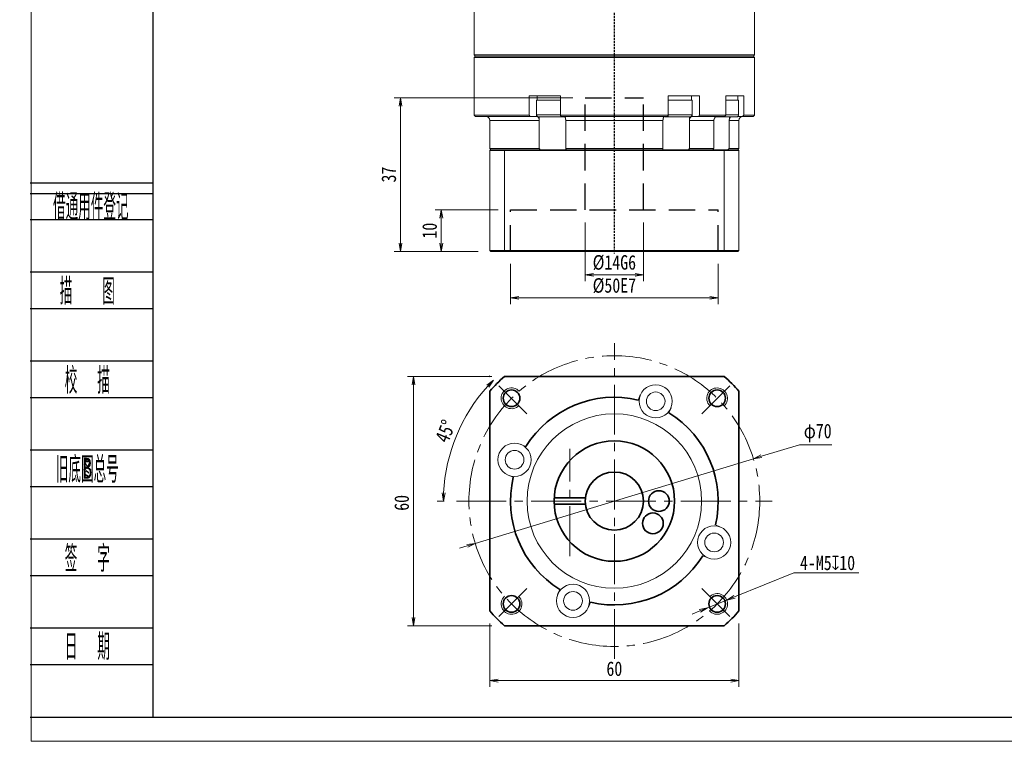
# Model space of a CAD drawing. Header units: millimetres. Extents: x -4 to 491, y -17 to 331.
# Tile 1 of 7: x -4 to 233, y -17 to 157. Entities that reach past the tile are written whole.
import ezdxf
from ezdxf.enums import TextEntityAlignment as Align

# ---------------------------------------------------------------- set-up
doc = ezdxf.new("R2010")
doc.units = ezdxf.units.MM
for name, pattern in [('DASHED', [0.75, 0.5, -0.25]), ('DASHED2', [9.525, 6.35, -3.175]), ('点画线', [18, 12, -2, 2, -2])]:
    doc.linetypes.add(name, pattern=pattern)
for name, color, linetype in [('2细线层', 4, 'Continuous'), ('4虚线层', 6, 'DASHED2'), ('6文字层', 3, 'Continuous')]:
    doc.layers.add(name, color=color, linetype=linetype)
for name, color, linetype, lineweight in [('EB0_1', 7, 'Continuous', 35), ('中心线层', 1, '点画线', 18), ('图框_外框线', 7, 'Continuous', 18), ('尺寸线层', 3, 'Continuous', 18), ('粗实线层', 7, 'Continuous', 35), ('细实线层', 7, 'Continuous', 18)]:
    doc.layers.add(name, color=color, linetype=linetype, lineweight=lineweight)
doc.styles.add('PC_TEXTSTYLE', font='ISOCP.SHX', dxfattribs={"width": 0.707, "bigfont": 'GBCBIG.SHX'})
doc.styles.get("Standard").update_dxf_attribs({"font": 'SimSun.ttf'})
doc.styles.add('宋体', font='SimSun.ttf', dxfattribs={"width": 0.8})
doc.dimstyles.new('A水平标注$0', dxfattribs={"dimtxt": 3.5, "dimasz": 2, "dimexe": 1.5, "dimexo": 3, "dimgap": 1.1, "dimtad": 1, "dimtoh": 1, "dimdec": 4, "dimdsep": 46, "dimtxsty": '宋体', "dimblk": 'OPEN', "dimcen": 3, "dimclrd": 3, "dimclre": 3, "dimclrt": 6, "dimadec": 0, "dimazin": 0, "dimtm": 1e-09, "dimtfac": 1, "dimtdec": 4, "dimtix": 1, "dimtmove": 0, "dimatfit": 3, "dimldrblk": 'OPEN', "dimfxl": 0, "dimlwd": 13, "dimlwe": 13, "dimarcsym": 0})
doc.dimstyles.new('D直径标注φ25', dxfattribs={"dimtxt": 3.5, "dimasz": 2, "dimexe": 1, "dimexo": 3, "dimtad": 1, "dimtoh": 1, "dimdec": 1, "dimdsep": 46, "dimtxsty": '宋体', "dimblk": 'OPEN', "dimcen": 3, "dimclrd": 3, "dimclre": 3, "dimclrt": 130, "dimadec": 0, "dimazin": 0, "dimtm": 1e-09, "dimtfac": 1, "dimtdec": 1, "dimtmove": 0, "dimatfit": 0, "dimldrblk": 'OPEN', "dimfxl": 0, "dimlwd": 13, "dimlwe": 13, "dimarcsym": 0})
doc.dimstyles.new('螺孔(M8-7H)', dxfattribs={"dimtxt": 3.5, "dimasz": 2, "dimexe": 1.25, "dimexo": 3, "dimtad": 1, "dimtoh": 1, "dimdec": 4, "dimdsep": 46, "dimtxsty": '宋体', "dimblk": 'OPEN', "dimcen": 3, "dimclrd": 3, "dimclre": 3, "dimclrt": 2, "dimadec": 0, "dimazin": 0, "dimtm": 1e-09, "dimtfac": 1, "dimtdec": 4, "dimtmove": 0, "dimatfit": 3, "dimldrblk": 'OPEN', "dimfxl": 0, "dimlwd": 9, "dimlwe": 9, "dimarcsym": 0})

# ---------------------------------------------------------------- blocks, each defined once
blk = doc.blocks.new('_Open')
at = {"color": 0, "linetype": 'ByBlock', "lineweight": -2}
for p, q in [((-1, 0.17), (0, 0)), ((-1, -0.17), (0, 0)), ((0, 0), (-1, 0))]:
    blk.add_line(p, q, dxfattribs=at)
blk = doc.blocks.new('*D37')
at = {"layer": 'Defpoints', "color": 0, "transparency": 16777216}
for p in [(112.68, 71.16), (90.81, 11.16), (112.68, 11.16)]:
    blk.add_point(p, dxfattribs=at)
at = {"layer": '尺寸线层', "color": 3, "lineweight": 13, "transparency": 16777216}
for p, q in [((109.68, 71.16), (89.31, 71.16)), ((90.81, 69.16), (90.81, 13.16)), ((109.68, 11.16), (89.31, 11.16))]:
    blk.add_line(p, q, dxfattribs=at)
at = {"layer": '尺寸线层', "color": 3, "lineweight": 13, "transparency": 16777216, "xscale": 2, "yscale": 2, "zscale": 2}
for p, rotation in [((90.81, 71.16), 90), ((90.81, 11.16), 270)]:
    blk.add_blockref('_Open', p, dxfattribs=dict(at, rotation=rotation))
at = {"layer": '尺寸线层', "color": 6, "transparency": 16777216, "insert": (87.96, 40.73), "char_height": 3.5, "attachment_point": 5, "rotation": 90, "style": '宋体', "bg_fill": 3, "box_fill_scale": 1.1, "bg_fill_color": 256, "bg_fill_true_color": 13158600, "bg_fill_transparency": 0}
blk.add_mtext('60', dxfattribs=at)
blk = doc.blocks.new('*D38')
at = {"layer": 'Defpoints', "color": 0, "transparency": 16777216}
for p in [(111.36, 68.93), (103.5, 61.73), (118.1, 62.2), (101.14, 41.16), (177.14, 41.16)]:
    blk.add_point(p, dxfattribs=at)
at = {"layer": '尺寸线层', "color": 3, "lineweight": 13, "transparency": 16777216}
for p, q in [((109.24, 71.05), (108.98, 71.31)), ((98.14, 41.16), (96.49, 41.16))]:
    blk.add_line(p, q, dxfattribs=at)
blk.add_arc((139.14, 41.16), 41.15, 137.7852, 177.2148, dxfattribs=at)
at = {"layer": '尺寸线层', "color": 3, "lineweight": 13, "transparency": 16777216, "xscale": 2, "yscale": 2, "zscale": 2}
for p, rotation in [((110.04, 70.25), 46.392616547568), ((97.99, 41.16), 268.6073834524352)]:
    blk.add_blockref('_Open', p, dxfattribs=dict(at, rotation=rotation))
at = {"layer": '尺寸线层', "color": 6, "transparency": 16777216, "insert": (98.49, 57.99), "char_height": 3.5, "attachment_point": 5, "rotation": 67.5, "style": '宋体', "bg_fill": 3, "box_fill_scale": 1.1, "bg_fill_color": 256, "bg_fill_true_color": 13158600, "bg_fill_transparency": 0}
blk.add_mtext('45°', dxfattribs=at)
blk = doc.blocks.new('*D39')
at = {"layer": 'Defpoints', "color": 0, "transparency": 16777216}
for p in [(172.62, 51.36), (105.66, 30.95)]:
    blk.add_point(p, dxfattribs=at)
at = {"layer": '尺寸线层', "color": 3, "lineweight": 13, "transparency": 16777216}
for p, q in [((174.53, 51.94), (183.67, 54.73)), ((183.67, 54.73), (191.51, 54.73)), ((105.66, 30.95), (172.62, 51.36)), ((103.74, 30.37), (101.83, 29.79))]:
    blk.add_line(p, q, dxfattribs=at)
at = {"layer": '尺寸线层', "color": 3, "lineweight": 13, "transparency": 16777216, "xscale": 2, "yscale": 2, "zscale": 2}
for p, rotation in [((172.62, 51.36), 196.9498805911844), ((105.66, 30.95), 16.94988059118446)]:
    blk.add_blockref('_Open', p, dxfattribs=dict(at, rotation=rotation))
at = {"layer": '尺寸线层', "color": 130, "transparency": 16777216, "insert": (188.09, 57.56), "char_height": 3.5, "attachment_point": 5, "style": '宋体', "bg_fill": 3, "box_fill_scale": 1.1, "bg_fill_color": 256, "bg_fill_true_color": 13158600, "bg_fill_transparency": 0}
blk.add_mtext('φ70', dxfattribs=at)
blk = doc.blocks.new('*D40')
at = {"layer": 'Defpoints', "color": 0, "transparency": 16777216}
for p in [(109.14, 14.7), (169.14, 14.7), (169.14, -2.07)]:
    blk.add_point(p, dxfattribs=at)
at = {"layer": '尺寸线层', "color": 3, "lineweight": 13, "transparency": 16777216}
for p, q in [((109.14, 11.7), (109.14, -3.57)), ((169.14, 11.7), (169.14, -3.57)), ((111.14, -2.07), (167.14, -2.07))]:
    blk.add_line(p, q, dxfattribs=at)
at = {"layer": '尺寸线层', "color": 3, "lineweight": 13, "transparency": 16777216, "xscale": 2, "yscale": 2, "zscale": 2, "rotation": 180}
blk.add_blockref('_Open', (109.14, -2.07), dxfattribs=at)
at = {"layer": '尺寸线层', "color": 3, "lineweight": 13, "transparency": 16777216, "xscale": 2, "yscale": 2, "zscale": 2}
blk.add_blockref('_Open', (169.14, -2.07), dxfattribs=at)
at = {"layer": '尺寸线层', "color": 6, "transparency": 16777216, "insert": (139.14, 0.78), "char_height": 3.5, "attachment_point": 5, "style": '宋体', "bg_fill": 3, "box_fill_scale": 1.1, "bg_fill_color": 256, "bg_fill_true_color": 13158600, "bg_fill_transparency": 0}
blk.add_mtext('60', dxfattribs=at)
blk = doc.blocks.new('*D41')
at = {"color": 3, "lineweight": 9, "transparency": 16777216}
for p, q in [((182.32, 23.86), (168.06, 18.09)), ((197.97, 23.86), (182.32, 23.86)), ((161.57, 15.47), (166.2, 17.34)), ((159.71, 14.72), (157.86, 13.97))]:
    blk.add_line(p, q, dxfattribs=at)
at = {"layer": 'Defpoints', "color": 0, "transparency": 16777216}
for p in [(166.2, 17.34), (161.57, 15.47)]:
    blk.add_point(p, dxfattribs=at)
at = {"color": 3, "lineweight": 9, "transparency": 16777216, "xscale": 2, "yscale": 2, "zscale": 2}
for p, rotation in [((166.2, 17.34), 202.0244897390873), ((161.57, 15.47), 22.02448973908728)]:
    blk.add_blockref('_Open', p, dxfattribs=dict(at, rotation=rotation))
at = {"color": 2, "transparency": 16777216, "insert": (190.46, 26.27), "char_height": 3.5, "attachment_point": 5, "style": '宋体', "bg_fill": 3, "box_fill_scale": 1.1, "bg_fill_color": 256, "bg_fill_true_color": 13158600, "bg_fill_transparency": 0}
blk.add_mtext('4-M5{\\famgdt|b0|i0|c0|p0;x}{10}', dxfattribs=at)
blk = doc.blocks.new('*D47')
at = {"layer": 'Defpoints', "color": 0, "transparency": 16777216}
for p in [(114.14, 101.26), (164.14, 101.26), (164.14, 90.07)]:
    blk.add_point(p, dxfattribs=at)
at = {"layer": '尺寸线层', "color": 3, "lineweight": 13, "transparency": 16777216}
for p, q in [((114.14, 98.26), (114.14, 88.57)), ((164.14, 98.26), (164.14, 88.57)), ((116.14, 90.07), (162.14, 90.07))]:
    blk.add_line(p, q, dxfattribs=at)
at = {"layer": '尺寸线层', "color": 3, "lineweight": 13, "transparency": 16777216, "xscale": 2, "yscale": 2, "zscale": 2, "rotation": 180}
blk.add_blockref('_Open', (114.14, 90.07), dxfattribs=at)
at = {"layer": '尺寸线层', "color": 3, "lineweight": 13, "transparency": 16777216, "xscale": 2, "yscale": 2, "zscale": 2}
blk.add_blockref('_Open', (164.14, 90.07), dxfattribs=at)
at = {"layer": '尺寸线层', "color": 6, "transparency": 16777216, "insert": (139.14, 93), "char_height": 3.5, "attachment_point": 5, "style": '宋体', "bg_fill": 3, "box_fill_scale": 1.1, "bg_fill_color": 257, "bg_fill_transparency": 0}
blk.add_mtext('%%C50E7', dxfattribs=at)
blk = doc.blocks.new('*D48')
at = {"layer": 'Defpoints', "color": 0, "transparency": 16777216}
for p in [(132.14, 111.26), (146.14, 111.26), (146.14, 95.61)]:
    blk.add_point(p, dxfattribs=at)
at = {"layer": '尺寸线层', "color": 3, "lineweight": 13, "transparency": 16777216}
for p, q in [((132.14, 108.26), (132.14, 94.11)), ((146.14, 108.26), (146.14, 94.11)), ((134.14, 95.61), (144.14, 95.61))]:
    blk.add_line(p, q, dxfattribs=at)
at = {"layer": '尺寸线层', "color": 3, "lineweight": 13, "transparency": 16777216, "xscale": 2, "yscale": 2, "zscale": 2, "rotation": 180}
blk.add_blockref('_Open', (132.14, 95.61), dxfattribs=at)
at = {"layer": '尺寸线层', "color": 3, "lineweight": 13, "transparency": 16777216, "xscale": 2, "yscale": 2, "zscale": 2}
blk.add_blockref('_Open', (146.14, 95.61), dxfattribs=at)
at = {"layer": '尺寸线层', "color": 6, "transparency": 16777216, "insert": (139.14, 98.55), "char_height": 3.5, "attachment_point": 5, "style": '宋体', "bg_fill": 3, "box_fill_scale": 1.1, "bg_fill_color": 257, "bg_fill_transparency": 0}
blk.add_mtext('%%C14G6', dxfattribs=at)
blk = doc.blocks.new('*D49')
at = {"layer": 'Defpoints', "color": 0, "transparency": 16777216}
for p in [(114.14, 111.26), (97.49, 101.26), (109.34, 101.26)]:
    blk.add_point(p, dxfattribs=at)
at = {"layer": '尺寸线层', "color": 3, "lineweight": 13, "transparency": 16777216}
for p, q in [((111.14, 111.26), (95.99, 111.26)), ((97.49, 109.26), (97.49, 103.26)), ((106.34, 101.26), (95.99, 101.26))]:
    blk.add_line(p, q, dxfattribs=at)
at = {"layer": '尺寸线层', "color": 3, "lineweight": 13, "transparency": 16777216, "xscale": 2, "yscale": 2, "zscale": 2}
for p, rotation in [((97.49, 111.26), 90), ((97.49, 101.26), 270)]:
    blk.add_blockref('_Open', p, dxfattribs=dict(at, rotation=rotation))
at = {"layer": '尺寸线层', "color": 6, "transparency": 16777216, "insert": (94.68, 106.26), "char_height": 3.5, "attachment_point": 5, "rotation": 90, "style": '宋体', "bg_fill": 3, "box_fill_scale": 1.1, "bg_fill_color": 257, "bg_fill_transparency": 0}
blk.add_mtext('10', dxfattribs=at)
blk = doc.blocks.new('*D50')
at = {"layer": 'Defpoints', "color": 0, "transparency": 16777216}
for p in [(132.14, 138.26), (87.67, 101.26), (109.34, 101.26)]:
    blk.add_point(p, dxfattribs=at)
at = {"layer": '尺寸线层', "color": 3, "lineweight": 13, "transparency": 16777216}
for p, q in [((129.14, 138.26), (86.17, 138.26)), ((87.67, 136.26), (87.67, 103.26)), ((106.34, 101.26), (86.17, 101.26))]:
    blk.add_line(p, q, dxfattribs=at)
at = {"layer": '尺寸线层', "color": 3, "lineweight": 13, "transparency": 16777216, "xscale": 2, "yscale": 2, "zscale": 2}
for p, rotation in [((87.67, 138.26), 90), ((87.67, 101.26), 270)]:
    blk.add_blockref('_Open', p, dxfattribs=dict(at, rotation=rotation))
at = {"layer": '尺寸线层', "color": 6, "transparency": 16777216, "insert": (84.86, 119.76), "char_height": 3.5, "attachment_point": 5, "rotation": 90, "style": '宋体', "bg_fill": 3, "box_fill_scale": 1.1, "bg_fill_color": 257, "bg_fill_transparency": 0}
blk.add_mtext('37', dxfattribs=at)

msp = doc.modelspace()

# ---------------------------------------------------------------- linework, layer by layer
at = {"color": 1, "linetype": 'DASHED'}
msp.add_line((139.13759, 96.70604), (139.13759, 215.25774), dxfattribs=at)
at = {"color": 7, "linetype": 'Continuous', "lineweight": 15}
for p, q in [((172.88759, 148.55774), (105.38759, 148.55774)), ((105.38759, 147.95774), (139.13759, 147.95774)), ((105.68759, 148.25774), (172.58759, 148.25774)), ((139.13759, 148.25774), (105.68759, 148.25774)), ((172.58759, 148.25774), (139.13759, 148.25774)), ((139.13759, 147.95774), (172.88759, 147.95774)), ((118.6508, 138.75774), (118.6508, 134.05774)), ((118.6508, 138.75774), (121.74396, 138.75774)), ((123.88759, 137.65774), (120.38759, 137.65774)), ((122.7866, 138.75774), (121.74396, 138.75774)), ((122.7866, 138.75774), (126.15352, 138.75774)), ((126.15352, 137.65774), (123.88759, 137.65774)), ((126.15352, 134.05774), (126.15352, 138.75774)), ((152.12167, 138.75774), (152.12167, 134.05774)), ((152.12167, 138.75774), (155.48859, 138.75774)), ((157.41868, 137.65774), (152.12167, 137.65774)), ((156.53123, 138.75774), (155.48859, 138.75774)), ((156.53123, 138.75774), (159.62439, 138.75774)), ((157.88759, 137.65774), (157.41868, 137.65774)), ((159.62439, 134.05774), (159.62439, 138.75774)), ((165.95837, 138.75774), (165.95837, 134.05774)), ((165.95837, 138.75774), (168.06032, 138.75774)), ((169.05137, 137.65774), (165.95837, 137.65774)), ((168.66229, 138.75774), (168.06032, 138.75774)), ((168.66229, 138.75774), (170.29006, 138.75774)), ((170.29006, 134.05774), (170.29006, 138.75774)), ((118.6508, 134.05774), (105.38759, 134.05774)), ((105.68759, 133.75774), (118.84385, 133.75774)), ((109.13759, 132.75774), (121.06473, 132.75774)), ((118.84385, 133.75774), (120.42049, 133.75774)), ((123.88759, 134.15774), (120.38759, 134.15774)), ((120.88759, 133.65774), (123.88759, 133.65774)), ((121.01493, 133.65774), (121.01493, 133.14112)), ((121.06473, 132.75774), (121.06473, 126.05774)), ((126.15352, 134.15774), (123.88759, 134.15774)), ((123.88759, 133.65774), (126.88759, 133.65774)), ((152.12167, 134.05774), (126.15352, 134.05774)), ((126.25623, 133.75774), (152.01896, 133.75774)), ((127.43689, 132.75774), (150.8383, 132.75774)), ((127.43689, 126.05774), (127.43689, 132.75774)), ((150.8383, 132.75774), (150.8383, 126.05774)), ((151.38759, 133.65774), (156.98567, 133.65774)), ((157.41868, 134.15774), (152.12167, 134.15774)), ((156.98567, 133.65774), (157.38759, 133.65774)), ((157.21046, 126.05774), (157.21046, 132.75774)), ((157.21046, 132.75774), (163.08278, 132.75774)), ((157.26026, 133.65774), (157.26026, 133.14112)), ((157.88759, 134.15774), (157.41868, 134.15774)), ((157.8547, 133.75774), (159.43134, 133.75774)), ((159.43134, 133.75774), (165.72831, 133.75774)), ((165.95837, 134.05774), (159.62439, 134.05774)), ((163.08278, 132.75774), (163.08278, 126.05774)), ((163.49636, 133.65774), (168.55137, 133.65774)), ((169.05137, 134.15774), (165.95837, 134.15774)), ((166.76174, 126.05774), (166.76174, 132.75774)), ((166.76174, 132.75774), (169.13759, 132.75774)), ((166.83395, 133.65774), (166.83395, 133.14112)), ((168.85137, 133.75774), (170.00786, 133.75774)), ((170.00786, 133.75774), (172.58759, 133.75774)), ((172.88759, 134.05774), (170.29006, 134.05774)), ((121.06473, 126.05774), (109.13759, 126.05774)), ((112.75578, 125.75774), (109.33759, 125.75774)), ((165.51941, 125.75774), (112.75578, 125.75774)), ((150.8383, 126.05774), (127.43689, 126.05774)), ((163.08278, 126.05774), (157.21046, 126.05774)), ((168.93759, 125.75774), (165.51941, 125.75774)), ((169.13759, 126.05774), (166.76174, 126.05774)), ((109.13759, 125.55774), (112.68008, 125.55774)), ((109.13759, 125.55774), (109.13759, 101.45774)), ((112.68008, 125.55774), (112.68008, 101.45774)), ((112.68008, 125.55774), (165.59511, 125.55774)), ((165.59511, 125.55774), (169.13759, 125.55774)), ((165.59511, 125.55774), (165.59511, 101.45774)), ((169.13759, 125.55774), (169.13759, 101.45774)), ((112.68008, 101.45774), (109.13759, 101.45774)), ((109.33759, 101.25774), (112.75578, 101.25774)), ((165.59511, 101.45774), (112.68008, 101.45774)), ((112.75578, 101.25774), (165.51941, 101.25774)), ((165.51941, 101.25774), (168.93759, 101.25774)), ((169.13759, 101.45774), (165.59511, 101.45774))]:
    msp.add_line(p, q, dxfattribs=at)
for centre, radius, start, end in [((108.13759, 132.75774), 1, 0, 90), ((120.88759, 134.15774), 0.5, 180, 270), ((126.88759, 134.15774), 0.5, 270, 302.4574441), ((151.38759, 134.15774), 0.5, 241.6040712, 270), ((157.38759, 134.15774), 0.5, 270, 0), ((168.55137, 134.15774), 0.5, 270, 0), ((170.13759, 132.75774), 1, 90, 180)]:
    msp.add_arc(centre, radius, start, end, dxfattribs=at)
for points in [[(105.38759, 148.55774), (105.38759, 176.95774)], [(172.88759, 176.95774), (172.88759, 148.55774)], [(105.68759, 148.25774), (105.38759, 148.55774)], [(105.38759, 147.95774), (105.68759, 148.25774)], [(105.38759, 134.05774), (105.38759, 147.95774)], [(172.88759, 148.55774), (172.58759, 148.25774)], [(172.58759, 148.25774), (172.88759, 147.95774)], [(172.88759, 147.95774), (172.88759, 134.05774)], [(120.38759, 134.15774), (120.38759, 137.65774)], [(120.58759, 137.65774), (120.58759, 138.75774)], [(157.68759, 138.75774), (157.68759, 137.65774)], [(157.88759, 137.65774), (157.88759, 134.15774)], [(168.85137, 138.75774), (168.85137, 137.65774)], [(169.05137, 137.65774), (169.05137, 134.15774)], [(105.68759, 133.75774), (105.38759, 134.05774)], [(109.13759, 126.05774), (109.13759, 132.75774)], [(118.84385, 133.75774), (118.6508, 134.05774)], [(121.01493, 133.14112), (121.06473, 132.75774)], [(126.15352, 134.05774), (126.25623, 133.75774)], [(127.43689, 132.75774), (127.41144, 133.14112)], [(150.86375, 133.14112), (150.8383, 132.75774)], [(152.01896, 133.75774), (152.12167, 134.05774)], [(157.21046, 132.75774), (157.26026, 133.14112)], [(159.62439, 134.05774), (159.43134, 133.75774)], [(163.14092, 133.14112), (163.08278, 132.75774)], [(165.72831, 133.75774), (165.95837, 134.05774)], [(166.76174, 132.75774), (166.83395, 133.14112)], [(169.13759, 132.75774), (169.13759, 126.05774)], [(170.29006, 134.05774), (170.00786, 133.75774)], [(172.88759, 134.05774), (172.58759, 133.75774)], [(109.43759, 125.75774), (109.13759, 126.05774)], [(109.13759, 125.55774), (109.33759, 125.75774)], [(112.68008, 125.55774), (112.75578, 125.75774)], [(121.27247, 125.75774), (121.06473, 126.05774)], [(127.43689, 126.05774), (127.52276, 125.75774)], [(150.75243, 125.75774), (150.8383, 126.05774)], [(157.21046, 126.05774), (157.00272, 125.75774)], [(162.86369, 125.75774), (163.08278, 126.05774)], [(165.59511, 125.55774), (165.51941, 125.75774)], [(166.76174, 126.05774), (166.47229, 125.75774)], [(169.13759, 126.05774), (168.83759, 125.75774)], [(168.93759, 125.75774), (169.13759, 125.55774)], [(109.33759, 101.25774), (109.13759, 101.45774)], [(112.75578, 101.25774), (112.68008, 101.45774)], [(169.13759, 101.45774), (168.93759, 101.25774)]]:
    msp.add_open_spline(points, degree=1, dxfattribs=at)
for points, knots in [([(120.42049, 133.75774), (120.44513, 133.75638), (120.54187, 133.75107), (120.70755, 133.67357), (120.88635, 133.47505), (120.97786, 133.27395), (121.01074, 133.15614), (121.01493, 133.14112)], [0, 0, 0, 0, 0.0898846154, 0.3530449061, 0.6161572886, 0.8790264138, 0.9174460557, 0.9174460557, 0.9174460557, 0.9174460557]), ([(127.41144, 133.14112), (127.39322, 133.24064), (127.35673, 133.43985), (127.26308, 133.64904), (127.17144, 133.74664), (127.11411, 133.75498), (127.09515, 133.75774)], [0, 0, 0, 0, 0.2094481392, 0.4192300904, 0.6292069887, 0.7329719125, 0.7329719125, 0.7329719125, 0.7329719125]), ([(151.18004, 133.75774), (151.16693, 133.75638), (151.11546, 133.75107), (151.0273, 133.67357), (150.93216, 133.47505), (150.88347, 133.27395), (150.86598, 133.15614), (150.86375, 133.14112)], [0, 0, 0, 0, 0.0718302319, 0.2821316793, 0.4923948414, 0.7024636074, 0.7331662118, 0.7331662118, 0.7331662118, 0.7331662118]), ([(157.26026, 133.14112), (157.2945, 133.24061), (157.36305, 133.43978), (157.53901, 133.64898), (157.71127, 133.74662), (157.81904, 133.75497), (157.8547, 133.75774)], [0, 0, 0, 0, 0.2619701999, 0.5244550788, 0.7871838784, 0.9171158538, 0.9171158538, 0.9171158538, 0.9171158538]), ([(163.84934, 133.75774), (163.81998, 133.75638), (163.70468, 133.75107), (163.50724, 133.67357), (163.29415, 133.47505), (163.18509, 133.27395), (163.14591, 133.15614), (163.14092, 133.14112)], [0, 0, 0, 0, 0.098305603, 0.386120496, 0.673882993, 0.961379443, 1.003398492, 1.003398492, 1.003398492, 1.003398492]), ([(166.83395, 133.14112), (166.88459, 133.23888), (166.98595, 133.43456), (167.16987, 133.60877), (167.29221, 133.65029), (167.31414, 133.65774)], [0, 0, 0, 0, 0.3267769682, 0.6540747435, 0.7255650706, 0.7255650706, 0.7255650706, 0.7255650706])]:
    msp.add_open_spline(points, degree=3, knots=knots, dxfattribs=at)
at = {"layer": '2细线层'}
for p, q in [((-1.48192, 117.75864), (28.03112, 117.75864)), ((-1.48192, 115.23741), (28.03112, 115.23741)), ((-1.48192, 108.93433), (28.03112, 108.93433)), ((-1.48192, 96.32817), (28.03112, 96.32817)), ((-1.48192, 87.50386), (28.03112, 87.50386)), ((-1.48192, 74.8977), (28.03112, 74.8977)), ((-1.48192, 66.07339), (28.03112, 66.07339)), ((-1.48192, 53.46723), (28.03112, 53.46723)), ((-1.48192, 44.64292), (28.03112, 44.64292)), ((-1.48192, 32.03676), (28.03112, 32.03676)), ((-1.48192, 23.21245), (28.03112, 23.21245)), ((-1.48192, 10.60629), (28.03112, 10.60629)), ((-1.48192, 1.78198), (28.03112, 1.78198)), ((-1.48192, -10.82418), (28.03112, -10.82418))]:
    msp.add_line(p, q, dxfattribs=at)
at = {"layer": '4虚线层', "color": 6}
for p, q in [((132.13759, 138.25774), (146.13759, 138.25774)), ((132.13759, 111.25774), (132.13759, 138.25774)), ((146.13759, 111.25774), (146.13759, 138.25774)), ((114.13759, 111.25774), (164.13759, 111.25774)), ((114.13759, 101.25774), (114.13759, 111.25774)), ((164.13759, 101.25774), (164.13759, 111.25774))]:
    msp.add_line(p, q, dxfattribs=at)
at = {"layer": 'EB0_1', "linetype": 'Continuous', "lineweight": 35}
for p, q in [((165.59511, 71.1561), (112.68008, 71.1561)), ((109.13759, 67.61361), (109.13759, 14.69858)), ((169.13759, 14.69858), (169.13759, 67.61361)), ((112.68008, 11.1561), (165.59511, 11.1561))]:
    msp.add_line(p, q, dxfattribs=at)
at = {"layer": 'EB0_1'}
for p, q in [((124.657, 41.9061), (132.17789, 41.9061)), ((124.657, 40.4061), (132.17789, 40.4061))]:
    msp.add_line(p, q, dxfattribs=at)
for centre, radius in [((139.13759, 41.1561), 14.5), ((139.13759, 41.1561), 7), ((149.85774, 41.1561), 2.5), ((148.42152, 35.79602), 2.5)]:
    msp.add_circle(centre, radius, dxfattribs=at)
for radius, start, end in [(40, 131.4096221, 138.5903779), (40, 41.4096221, 48.5903779), (25, 76.7068962, 148.2931038), (25, 346.7068962, 58.2931038), (25, 166.7068962, 238.2931038), (25, 256.7068962, 328.2931038), (40, 221.4096221, 228.5903779), (40, 311.4096221, 318.5903779)]:
    msp.add_arc((139.13759, 41.1561), radius, start, end, dxfattribs=at)
at = {"layer": '中心线层'}
for p, q in [((139.13759, 3.1561), (139.13759, 79.1561)), ((128.41745, 27.9061), (128.41745, 53.7261)), ((101.13759, 41.1561), (177.13759, 41.1561))]:
    msp.add_line(p, q, dxfattribs=at)
at = {"layer": '中心线层', "linetype": '点画线', "lineweight": 18}
for p, q in [((118.09771, 62.19598), (111.36087, 68.93282)), ((160.17748, 62.19598), (166.91432, 68.93282)), ((118.09771, 20.11621), (111.36087, 13.37937)), ((160.17748, 20.11621), (166.91432, 13.37937))]:
    msp.add_line(p, q, dxfattribs=at)
msp.add_circle((139.13759, 41.1561), 35, dxfattribs=at)
at = {"layer": '粗实线层'}
for centre in [(114.38886, 65.90483), (163.88633, 65.90483), (114.38886, 16.40736), (163.88633, 16.40736)]:
    msp.add_circle(centre, 2, dxfattribs=at)
at = {"layer": '粗实线层', "lineweight": 18}
for centre, start, end in [((114.38886, 65.90483), 42.9532869, 315), ((163.88633, 65.90483), 312.9532869, 225), ((114.38886, 16.40736), 132.9532869, 45), ((163.88633, 16.40736), 222.9532869, 135)]:
    msp.add_arc(centre, 2.5, start, end, dxfattribs=at)
at = {"layer": '细实线层'}
for p, q in [((145.39185, 66.7077), (144.88591, 65.48626)), ((152.78288, 63.64623), (152.27695, 62.42479)), ((116.64746, 54.80138), (117.8689, 54.29545)), ((113.58599, 47.41035), (114.80743, 46.90441)), ((164.68919, 34.90184), (163.46776, 35.40778)), ((161.62773, 27.51081), (160.40629, 28.01674)), ((125.49231, 18.66596), (125.99824, 19.8874)), ((132.88334, 15.6045), (133.38928, 16.82593))]:
    msp.add_line(p, q, dxfattribs=at)
for centre, radius in [((149.08736, 65.17696), 4), ((149.08736, 65.17696), 2.25), ((139.13759, 41.1561), 21), ((115.11673, 51.10586), 4), ((115.11673, 51.10586), 2.25), ((163.15846, 31.20633), 4), ((163.15846, 31.20633), 2.25), ((129.18783, 17.13523), 4), ((129.18783, 17.13523), 2.25)]:
    msp.add_circle(centre, radius, dxfattribs=at)

# ---------------------------------------------------------------- texts
at = {"layer": '6文字层', "color": 3, "style": 'PC_TEXTSTYLE'}
for s, width, p in [('借通用件登记', 0.667, (13.11456, 112.25301)), ('描   图', 0.6667, (12.27342, 91.91602)), ('校  描', 0.667, (12.27342, 70.48555)), ('旧底图总号', 0.667, (12.27342, 49.05507)), ('签  字', 0.667, (12.27342, 27.6246)), ('日  期', 0.667, (12.28128, 6.31995))]:
    msp.add_text(s, height=6.30308, dxfattribs=dict(at, width=width)).set_placement(p, align=Align.MIDDLE)
at = {"layer": '6文字层', "width": 0.707}
msp.add_text('B', height=5.04246, dxfattribs=at).set_placement((12.27342, 49.05507), align=Align.MIDDLE)

# ---------------------------------------------------------------- next in the draw order: dimensions: what is measured, and where the dimension line sits
at = {"layer": '尺寸线层'}
dim = msp.add_linear_dim(base=(90.81202, 11.1561), p1=(112.68008, 71.1561), p2=(112.68008, 11.1561), angle=270, dimstyle='A水平标注$0', override={"dimblk": 'Open', "dimtfill": 1, "dimtfillclr": 256}, dxfattribs=at)
dim.commit()
dim.dimension.update_dxf_attribs({"geometry": '*D37', "text_midpoint": (90.81202, 40.72869), "dimtype": 160})

# ---------------------------------------------------------------- next in the draw order: dimensions: what is measured, and where the dimension line sits
dim = msp.add_angular_dim_2l(base=(103.5036, 61.72939), line1=((118.09771, 62.19598), (111.36087, 68.93282)), line2=((101.13759, 41.1561), (177.13759, 41.1561)), dimstyle='A水平标注$0', override={"dimblk": 'Open', "dimtfill": 1, "dimtfillclr": 256}, dxfattribs=at)
dim.commit()
dim.dimension.update_dxf_attribs({"geometry": '*D38', "text_midpoint": (98.49005, 57.99286)})

# ---------------------------------------------------------------- next in the draw order: dimensions: what is measured, and where the dimension line sits
dim = msp.add_diameter_dim_2p(p1=(105.65799, 30.95237), p2=(172.6172, 51.35982), dimstyle='D直径标注φ25', override={"dimgap": 1, "dimpost": 'φ<>'}, dxfattribs=at)
dim.commit()
dim.dimension.update_dxf_attribs({"geometry": '*D39', "text_midpoint": (188.09074, 54.72931), "dimtype": 163})

# ---------------------------------------------------------------- next in the draw order: linework, layer by layer
at = {"layer": '图框_外框线', "color": 3}
msp.add_lwpolyline([(-1.21528, -16.67346), (490.12428, -16.67346), (490.12428, 330.7738), (-1.21528, 330.7738)], close=True, dxfattribs=at)
at = {"layer": '图框_外框线', "color": 3, "lineweight": 25}
msp.add_lwpolyline([(28.03112, -10.82418), (484.275, -10.82418), (484.275, 324.92452), (28.03112, 324.92452)], close=True, dxfattribs=at)

# ---------------------------------------------------------------- next in the draw order: dimensions: what is measured, and where the dimension line sits
at = {"layer": '尺寸线层'}
dim = msp.add_linear_dim(base=(164.13759, 90.06535), p1=(114.13759, 101.25774), p2=(164.13759, 101.25774), text='%%C<>E7', dimstyle='A水平标注$0', override={"dimblk": 'Open', "dimtfill": 1, "dimtfillclr": 256}, dxfattribs=at)
dim.commit()
dim.dimension.update_dxf_attribs({"geometry": '*D47', "text_midpoint": (139.13759, 90.06535), "dimtype": 160})
dim = msp.add_linear_dim(base=(169.13759, -2.06995), p1=(109.13759, 14.69858), p2=(169.13759, 14.69858), dimstyle='A水平标注$0', override={"dimblk": 'Open', "dimtfill": 1, "dimtfillclr": 256}, dxfattribs=at)
dim.commit()
dim.dimension.update_dxf_attribs({"geometry": '*D40', "text_midpoint": (139.13759, 0.78005)})

# ---------------------------------------------------------------- next in the draw order: dimensions: what is measured, and where the dimension line sits
dim = msp.add_diameter_dim_2p(p1=(161.56877, 15.46985), p2=(166.20389, 17.34487), text='4-M<>{\\famgdt|b0|i0|c0|p0;x}{10}', dimstyle='螺孔(M8-7H)', override={"dimgap": 0.625, "dimtad": 1, "dimtih": 0, "dimtoh": 1, "dimdec": 4, "dimlfac": 1, "dimpost": '<>', "dimcen": 0, "dimse1": 0, "dimse2": 0, "dimsd1": 0, "dimsd2": 0, "dimtix": 0, "dimtofl": 1, "dimatfit": 3, "dimtvp": 0.1})
dim.commit()
dim.dimension.update_dxf_attribs({"geometry": '*D41', "text_midpoint": (190.45527, 23.86297), "dimtype": 163})
dim = msp.add_linear_dim(base=(97.48761, 101.25774), p1=(114.13759, 111.25774), p2=(109.33759, 101.25774), angle=90, dimstyle='A水平标注$0', override={"dimblk": 'Open', "dimtfill": 1, "dimtfillclr": 256}, dxfattribs=at)
dim.commit()
dim.dimension.update_dxf_attribs({"geometry": '*D49', "text_midpoint": (97.48761, 106.25774), "dimtype": 160})
dim = msp.add_linear_dim(base=(146.13759, 95.61467), p1=(132.13759, 111.25774), p2=(146.13759, 111.25774), text='%%C<>G6', dimstyle='A水平标注$0', override={"dimblk": 'Open', "dimtfill": 1, "dimtfillclr": 256}, dxfattribs=at)
dim.commit()
dim.dimension.update_dxf_attribs({"geometry": '*D48', "text_midpoint": (139.13759, 95.61467), "dimtype": 160})

# ---------------------------------------------------------------- next in the draw order: dimensions: what is measured, and where the dimension line sits
dim = msp.add_linear_dim(base=(87.67162, 101.25774), p1=(132.13759, 138.25774), p2=(109.33759, 101.25774), angle=90, dimstyle='A水平标注$0', override={"dimblk": 'Open', "dimtfill": 1, "dimtfillclr": 256}, dxfattribs=at)
dim.commit()
dim.dimension.update_dxf_attribs({"geometry": '*D50', "text_midpoint": (87.67162, 119.75774), "dimtype": 160})

doc.saveas('drawing.dxf')
